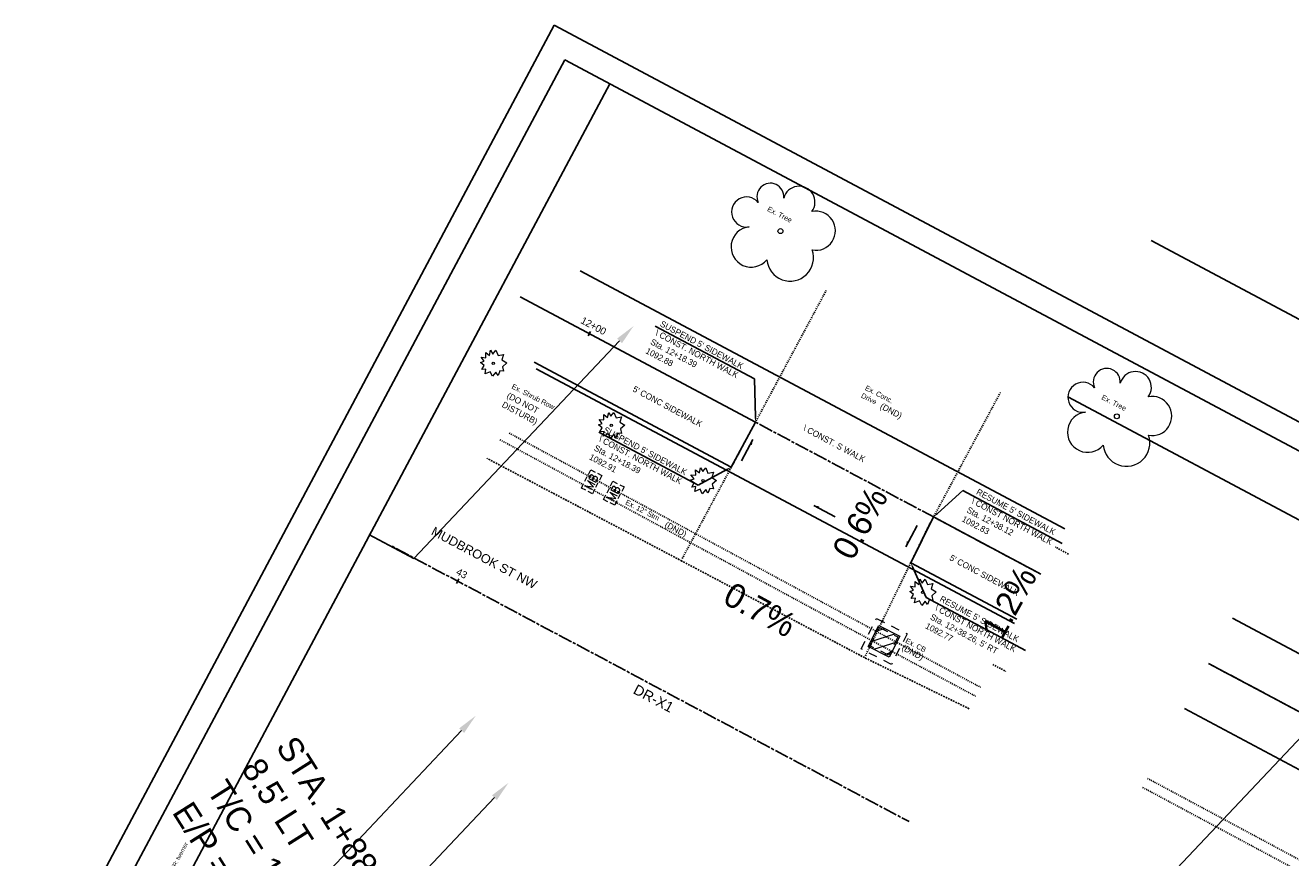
# Model space of a CAD drawing. Header units: feet. Extents: x 2247416 to 2247635, y 439127 to 439304.
# Tile 2 of 4: x 2247416 to 2247539, y 439222 to 439304. Entities that reach past the tile are written whole.
import ezdxf
from ezdxf import colors
from ezdxf.entities.mleader import LeaderData, LeaderLine
from ezdxf.enums import TextEntityAlignment as Align
from ezdxf.math import Vec2, Vec3

# ---------------------------------------------------------------- set-up
doc = ezdxf.new("R2010")
doc.units = ezdxf.units.FT
doc.header["$MEASUREMENT"] = 0
for name, pattern in [('CL', [2, 0.3, -0.15, 1.4, -0.15]), ('DGN Style 3', [0.19312, 0.137943, -0.055177]), ('gasex', [0]), ('OhDOT_USTN1', [0.055, 0.014, -0.041]), ('OhDOT_USTN2', [0.11, 0.069, -0.041]), ('OhDOT_USTN3', [0.22, 0.165, -0.055]), ('OhDOT_USTN5', [0.11, 0.055, -0.055]), ('REDO_Drainage01', [1.6, 0.85, -0.75]), ('rowex', [0]), ('shrublt', [0])]:
    doc.linetypes.add(name, pattern=pattern)
for name, color, linetype in [('DR_X_Cells', 151, 'OhDOT_USTN2'), ('DR_X_Storm_Sewer', 151, 'OhDOT_USTN5'), ('GE_P_CL', 7, 'CL'), ('GE_P_CL_Text', 7, 'Continuous'), ('LT_X_Foundation', 7, 'OhDOT_USTN1'), ('PV_P_Construction_Limits', 203, 'DGN Style 3'), ('PV_P_Walk', 231, 'Continuous'), ('PV_X_Driveway', 7, 'OhDOT_USTN5'), ('PV_X_EOP', 7, 'OhDOT_USTN3'), ('PV_X_Text', 7, 'Continuous'), ('RD_X_Cells', 7, 'Continuous'), ('RW_X_Fee_RW', 6, 'rowex'), ('SH_Border', 7, 'Continuous'), ('SH_Data', 7, 'Continuous'), ('SH_Text', 7, 'Continuous'), ('TX_P_20', 7, 'Continuous'), ('UT_X_Gas', 2, 'gasex'), ('VG_X_Cells', 3, 'Continuous'), ('VG_X_Shrub_Line_Lt', 3, 'shrublt')]:
    doc.layers.add(name, color=color, linetype=linetype)
doc.styles.add('OHDOTSymbols', font='arial.ttf')
doc.styles.add('Slanted-Normal', font='font31.shx', dxfattribs={"height": 0.12})
doc.styles.get("Standard").update_dxf_attribs({"font": 'arial.ttf'})
doc.styles.add('Straight-Normal', font='font30.shx', dxfattribs={"height": 0.14})

# ---------------------------------------------------------------- blocks, each defined once
blk = doc.blocks.new('SHRUB')
at = {"layer": 'VG_X_Cells', "color": 3, "linetype": 'Continuous', "lineweight": 0, "flags": 128}
blk.add_lwpolyline([(-0.004, 0.09), (0.026, 0.127), (0.047, 0.075), (0.101, 0.084), (0.084, 0.033), (0.132, 0.003), (0.089, -0.034), (0.101, -0.079), (0.064, -0.076), (0.047, -0.121), (0.026, -0.087), (-0.008, -0.128), (-0.029, -0.083), (-0.08, -0.105), (-0.071, -0.058), (-0.111, -0.062), (-0.088, -0.022), (-0.126, 0.006), (-0.089, 0.019), (-0.119, 0.059), (-0.073, 0.054), (-0.074, 0.106), (-0.037, 0.077), (-0.026, 0.127), (-0.004, 0.09)], dxfattribs=at)
at = {"layer": 'VG_X_Cells', "color": 3, "linetype": 'Continuous', "lineweight": 0}
blk.add_circle((0, 0), 0.0115, dxfattribs=at)
blk = doc.blocks.new('TREE')
at = {"layer": 'VG_X_Cells', "color": 3, "linetype": 'Continuous', "lineweight": 0}
blk.add_circle((0, 0), 0.012, dxfattribs=at)
for centre, radius, start, end in [((-0.0492, 0.1684), 0.0658, 354.0047, 205.97412), ((0.0913, 0.1415), 0.0776, 323.82996, 165.0376), ((-0.1655, 0.0932), 0.0735, 39.06254, 279.54124), ((0.173, 0.0018), 0.0957, 259.14531, 101.45961), ((-0.1427, -0.0774), 0.0987, 96.17219, 320.57371), ((0.0473, -0.1303), 0.1142, 184.94757, 19.45715)]:
    blk.add_arc(centre, radius, start, end, dxfattribs=at)
blk = doc.blocks.new('CB22B-X')
at = {"layer": 'Defpoints', "color": 20, "linetype": 'REDO_Drainage01', "lineweight": 0}
blk.add_lwpolyline([(-1, 1), (1, 1), (1, -1), (-1, -1), (-1, 1)], close=True, dxfattribs=at)
at = {"layer": 'DR_X_Cells', "color": 151, "linetype": 'Continuous', "lineweight": 0}
for p, q in [((-1.15, -0.61), (0.61, 1.15)), ((-1.15, 0.52), (-0.52, 1.15)), ((-0.55, -1.15), (1.15, 0.55)), ((0.58, -1.15), (1.15, -0.58))]:
    blk.add_line(p, q, dxfattribs=at)
at = {"layer": 'DR_X_Cells', "color": 151, "linetype": 'REDO_Drainage01', "lineweight": 0}
blk.add_lwpolyline([(-1.67, 1.67), (1.67, 1.67), (1.67, -1.67), (-1.67, -1.67), (-1.67, 1.67)], close=True, dxfattribs=at)
at = {"layer": 'DR_X_Cells', "color": 151, "linetype": 'Continuous', "lineweight": 0, "flags": 128}
blk.add_lwpolyline([(-1.15, 1.15), (1.15, 1.15), (1.15, -1.15), (-1.15, -1.15), (-1.15, 1.15)], close=True, dxfattribs=at)
blk = doc.blocks.new('MB')
at = {"layer": 'RD_X_Cells', "color": 230, "linetype": 'Continuous', "lineweight": 0}
for p, q in [((-0.026, 0.061), (0.025, 0.061)), ((-0.026, -0.061), (0.025, -0.061))]:
    blk.add_line(p, q, dxfattribs=at)
at = {"layer": 'RD_X_Cells', "color": 230, "linetype": 'Continuous', "lineweight": 0, "flags": 128}
for points in [[(-0.1, 0.013), (-0.1, 0.061), (-0.051, 0.061)], [(-0.065, -0.04), (-0.065, 0.04), (-0.036, -0.04), (-0.008, 0.04), (-0.008, -0.04)], [(0.051, 0.003), (0.054, 0.007), (0.056, 0.009), (0.057, 0.01), (0.058, 0.012), (0.059, 0.014), (0.06, 0.016), (0.061, 0.02), (0.061, 0.022), (0.061, 0.025), (0.061, 0.029), (0.059, 0.032), (0.057, 0.034), (0.054, 0.037), (0.052, 0.038), (0.05, 0.039), (0.047, 0.04), (0.016, 0.04), (0.016, -0.04), (0.051, -0.04), (0.055, -0.037), (0.059, -0.034), (0.062, -0.029), (0.064, -0.024), (0.065, -0.018), (0.065, -0.014), (0.064, -0.01), (0.061, -0.005), (0.058, -0.001), (0.051, 0.003), (0.016, 0.003)], [(0.05, 0.061), (0.1, 0.061), (0.1, 0.013)], [(-0.051, -0.061), (-0.1, -0.061), (-0.1, -0.013)], [(0.1, -0.013), (0.1, -0.061), (0.05, -0.061)]]:
    blk.add_lwpolyline(points, dxfattribs=at)

msp = doc.modelspace()

# ---------------------------------------------------------------- linework, layer by layer
at = {"layer": 'DR_X_Storm_Sewer'}
for p, q in [((2247499.917, 439244.068, 1092.438), (2247509.113, 439239.142, 1092.438)), ((2247499.444, 439243.186, 1092.438), (2247508.643, 439238.26, 1092.438)), ((2247525.427, 439230.241, 1092.438), (2247546.585, 439218.909, 1092.438)), ((2247524.957, 439229.358, 1092.438), (2247546.12, 439218.024, 1092.438))]:
    msp.add_line(p, q, dxfattribs=at)
at = {"layer": 'DR_X_Storm_Sewer', "elevation": 1093.321}
for points in [[(2247462.124, 439263.342), (2247499.443, 439243.187)], [(2247463.02, 439263.995), (2247499.918, 439244.067)]]:
    msp.add_lwpolyline(points, dxfattribs=at)
at = {"layer": 'GE_P_CL'}
msp.add_line((2247531.408, 439241.472, 1083.62), (2247596.9, 439206.595, 1083.62), dxfattribs=at)
at = {"layer": 'GE_P_CL', "color": 1}
for points in [[(2247487.109, 439265.063), (2247515.006, 439250.207)], [(2247451.583, 439252.924), (2247502.12, 439226.011)]]:
    msp.add_lwpolyline(points, dxfattribs=at)
at = {"layer": 'GE_P_CL_Text'}
for p, q in [((2247470.756, 439273.489, 1083.62), (2247470.991, 439273.93, 1083.62)), ((2247457.87, 439249.292, 270.905), (2247458.105, 439249.734, 270.905))]:
    msp.add_line(p, q, dxfattribs=at)
at = {"layer": 'PV_P_Construction_Limits'}
for points in [[(2247517.707, 439252.167), (2247516.416, 439252.855)], [(2247510.305, 439241.381), (2247511.597, 439240.693)]]:
    msp.add_lwpolyline(points, dxfattribs=at)
at = {"layer": 'PV_P_Walk'}
for p, q in [((2247464.105, 439277.314), (2247487.109, 439265.063)), ((2247465.477, 439270.919), (2247484.743, 439260.659)), ((2247484.743, 439260.659, 1083.62), (2247487.109, 439265.063, 1083.62)), ((2247502.289, 439251.315, 1083.62), (2247504.519, 439255.792, 1083.62)), ((2247504.519, 439255.792), (2247515.006, 439250.207)), ((2247502.289, 439251.315), (2247512.655, 439245.794)), ((2247531.408, 439241.472), (2247555.129, 439228.84)), ((2247529.058, 439237.059), (2247552.65, 439224.495))]:
    msp.add_line(p, q, dxfattribs=at)
at = {"layer": 'PV_X_Driveway'}
for points, elevation in [([(2247486.986, 439264.834), (2247494.026, 439277.94)], 1092.881), ([(2247504.009, 439254.842), (2247511.049, 439267.948)], 1092.82), ([(2247479.946, 439251.728), (2247486.986, 439264.834)], 1092.909), ([(2247497.767, 439242.041), (2247504.009, 439254.842)], 1092.651)]:
    msp.add_lwpolyline(points, dxfattribs=dict(at, elevation=elevation))
at = {"layer": 'PV_X_EOP', "elevation": 1091.129}
msp.add_lwpolyline([(2247507.997, 439237.046), (2247497.767, 439242.041), (2247479.91, 439251.484), (2247460.84, 439261.529)], dxfattribs=at)
at = {"layer": 'RW_X_Fee_RW'}
for p, q in [((2247469.964, 439279.859, 1083.62), (2247517.356, 439254.621, 1083.62)), ((2247533.759, 439245.885, 1083.62), (2247599.25, 439211.008, 1083.62))]:
    msp.add_line(p, q, dxfattribs=at)
at = {"layer": 'SH_Border'}
for p, q in [((2247467.42, 439303.854), (2247415.715, 439206.763)), ((2247617.469, 439223.946), (2247467.42, 439303.854)), ((2247468.452, 439300.472), (2247419.097, 439207.795)), ((2247614.088, 439222.914), (2247468.452, 439300.472)), ((2247472.865, 439298.122), (2247423.51, 439205.445))]:
    msp.add_line(p, q, dxfattribs=at)
at = {"layer": 'TX_P_20', "linetype": 'ByBlock', "lineweight": -2}
for points in [[(2247486.855, 439263.354), (2247485.743, 439261.267)], [(2247492.809, 439256.919), (2247494.897, 439255.808)], [(2247501.815, 439252.882), (2247502.927, 439254.969)]]:
    msp.add_lwpolyline(points, dxfattribs=at)
at = {"layer": 'TX_P_20'}
for points in [[(2247486.762, 439262.821), (2247486.842, 439263.322), (2247486.604, 439262.874)], [(2247493.342, 439256.826), (2247492.841, 439256.906), (2247493.289, 439256.668)], [(2247501.909, 439253.415), (2247501.828, 439252.914), (2247502.066, 439253.362)]]:
    msp.add_solid(points, dxfattribs=at)
at = {"layer": 'UT_X_Gas'}
msp.add_lwpolyline([(2247465.678, 439270.27), (2247512.431, 439245.372)], dxfattribs=at)

# ---------------------------------------------------------------- block references
at = {"layer": 'LT_X_Foundation', "rotation": 332.9888311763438}
msp.add_blockref('CB22B-X', (2247499.68, 439243.627, 1092.438), dxfattribs=at)
at = {"layer": 'RD_X_Cells', "xscale": 10, "yscale": 10, "zscale": 10, "rotation": 62.73461726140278}
for p in [(2247471.083, 439259.23, 1092.724), (2247473.256, 439258.115, 1092.627)]:
    msp.add_blockref('MB', p, dxfattribs=at)
at = {"layer": 'VG_X_Shrub_Line_Lt'}
for name, p, xscale, yscale, zscale in [('TREE', (2247489.548, 439283.737, 1092.141), 20, 20, 20), ('SHRUB', (2247461.467, 439270.821, 1093.143), 10, 10, 10), ('TREE', (2247522.438, 439265.628, 1092.141), 20, 20, 20), ('SHRUB', (2247473.014, 439264.74, 1092.788), 10, 10, 10), ('SHRUB', (2247481.99, 439259.335, 1092.78), 10, 10, 10), ('SHRUB', (2247503.448, 439248.432, 1093.057), 10, 10, 10)]:
    msp.add_blockref(name, p, dxfattribs=dict(at, xscale=xscale, yscale=yscale, zscale=zscale))

# ---------------------------------------------------------------- texts
at = {"layer": 'GE_P_CL_Text', "style": 'Slanted-Normal'}
for s, insert, char_height, width, attachment_point, rotation in [('12+00', (2247471.109, 439274.151, 1083.62), 0.7, 7.70436, 8, 331.96266), ("SUSPEND 5' SIDEWALK\\P\\\\ CONST. NORTH WALK\\PSta. 12+18.39\\P1092.88", (2247477.996, 439275.01, 270.905), 0.6, 21.8419, 1, 331.96266), ("SUSPEND 5' SIDEWALK\\P\\\\ CONST. NORTH WALK\\PSta. 12+18.39\\P1092.91", (2247472.474, 439264.64, 270.905), 0.6, 21.8419, 1, 331.96266), ('\\\\ CONST. S WALK', (2247497.921, 439261.648, -1083.62), 0.6, 14.37063, 3, 331.96266), ('0.6%', (2247494.501, 439252.575), 2.4, 57.4825, 1, 60.97066), ("RESUME 5' SIDEWALK\\P\\\\ CONST NORTH WALK\\PSta. 12+38.12\\P1092.83", (2247508.914, 439258.584, 1354.525), 0.6, 21.8419, 1, 331.96266), ('43', (2247458.223, 439249.954, 270.905), 0.7, 7.70436, 8, 331.96266), ('1.2%', (2247509.077, 439244.813), 2.4, 57.4825, 1, 60.97066), ('0.7%', (2247484.923, 439249.538), 2.4, 57.4825, 1, 331.37163), ("RESUME 5' SIDEWALK\\P\\\\ CONST NORTH WALK\\PSta. 12+38.26, 5' RT\\P1092.77", (2247505.345, 439248.121, 1354.525), 0.6, 21.8419, 1, 331.96266), ("STA. 1+88.00,\\P8.5' LT\\PT/C = 1090.40\\PE/P = 1090.26", (2247442.18, 439234.621, 2167.247), 2.4, 57.4825, 1, 302.31251)]:
    msp.add_mtext(s, dxfattribs=dict(at, insert=insert, char_height=char_height, width=width, attachment_point=attachment_point, rotation=rotation))
at = {"layer": 'PV_X_Text', "char_height": 0.5, "width": 181.3992, "attachment_point": 1, "rotation": 332.73462, "style": 'Straight-Normal'}
for s, insert in [('Ex. Tree', (2247488.434, 439286.173)), ('Ex. Shrub Row', (2247463.443, 439268.828, 1091.771)), ('Ex. Conc.\\PDrive', (2247497.991, 439268.682, 271.913)), ('Ex. Tree', (2247521.114, 439267.77)), ('Ex. 12" Stm', (2247474.561, 439257.506, 1091.904)), ('Ex. CB', (2247501.94, 439243.973, 1083.62))]:
    msp.add_mtext(s, dxfattribs=dict(at, insert=insert))
at = {"layer": 'SH_Border', "insert": (2247460.584, 439251.793), "char_height": 0.875, "attachment_point": 5, "rotation": 331.96266, "style": 'OHDOTSymbols'}
msp.add_mtext_dynamic_manual_height_columns('MUDBROOK ST NW', width=59.58188, gutter_width=5, heights=[11.559], dxfattribs=at)
at = {"layer": 'SH_Data', "linetype": 'Continuous'}
msp.add_text('MODEL: SuvFt. PAPERSIZE: 34x22 (In.)  DATE: 12/17/2025  USER: fwerner', height=0.4, rotation=61.96266, dxfattribs=at).set_placement((2247422.65, 439206.968))
at = {"layer": 'SH_Text', "linetype": 'Continuous', "style": 'OHDOTSymbols'}
msp.add_text('DR-X1', height=1, rotation=331.96266, dxfattribs=at).set_placement((2247477.148, 439238.053, -565.927), align=Align.MIDDLE_CENTER)
at = {"layer": 'TX_P_20', "char_height": 0.6, "width": 21.8419, "attachment_point": 1, "rotation": 331.96266, "style": 'Slanted-Normal'}
for s, insert in [("5' CONC SIDEWALK", (2247475.317, 439268.639, 1083.62)), ('(DO NOT\\PDISTURB)', (2247463.005, 439267.993, 1090.763)), ('(DND)', (2247499.512, 439266.965, 270.905)), ('(DND)', (2247478.457, 439255.391, 1090.896)), ("5' CONC SIDEWALK", (2247506.302, 439252.138, 1083.62)), ('(DND)', (2247501.629, 439243.362, 1083.62))]:
    msp.add_mtext(s, dxfattribs=dict(at, insert=insert))

# ---------------------------------------------------------------- leaders
at = {"layer": 'TX_P_20'}
ml = msp.add_multileader_mtext('Standard', dxfattribs=at)
ml.set_content('', color=(178, 178, 178))
ml.set_leader_properties()
ml.build(insert=Vec2(0, 0))
ml.multileader.update_dxf_attribs({"dogleg_length": 2.2, "arrow_head_size": 2, "scale": 20})
ctx = ml.context
ctx.base_point, ctx.scale, ctx.char_height, ctx.arrow_head_size, ctx.landing_gap_size, ctx.plane_origin, ctx.plane_x_axis, ctx.plane_y_axis = Vec3(2247525.787, 439282.818), 20, 2, 2, 1.8, Vec3(2247608.133, 439228.947), Vec3(-0.8826415, 0.4700468), Vec3(-0.4700468, -0.8826415)
notes = []
notes.append((ctx, [(0, (1, 1, 0), (2247564.624, 439262.135), (-0.8826415, 0.4700468), 44, [(0, [(2247556.292, 439231.024)], 0, [])])]))
ctx.mtext.insert, ctx.mtext.text_direction, ctx.mtext.rotation, ctx.mtext.flow_direction = Vec3(2247523.728, 439282.781), Vec3(-0.8826415, 0.4700468), -3.1415927, 5
ml = msp.add_multileader_mtext('Standard', dxfattribs=at)
ml.set_content('', color=(178, 178, 178))
ml.set_leader_properties()
ml.build(insert=Vec2(0, 0))
ml.multileader.update_dxf_attribs({"dogleg_length": 0.25, "arrow_head_size": 2, "scale": 20})
ctx = ml.context
ctx.base_point, ctx.scale, ctx.char_height, ctx.arrow_head_size, ctx.landing_gap_size, ctx.plane_origin, ctx.plane_x_axis, ctx.plane_y_axis = Vec3(2247449.303, 439254.087), 20, 2, 2, 1.8, Vec3(2247441.459, 439310.536), Vec3(-0.8826415, 0.4700468), Vec3(-0.4700468, -0.8826415)
notes.append((ctx, [(1, (1, 1, 0), (2247453.717, 439251.737), (-0.8826415, 0.4700468), 5, [(0, [(2247475.195, 439274.462)], 0, [])])]))
ctx.mtext.insert, ctx.mtext.text_direction, ctx.mtext.rotation, ctx.mtext.flow_direction = Vec3(2247447.245, 439254.051), Vec3(-0.8826415, 0.4700468), -3.1415927, 5
ml = msp.add_multileader_mtext('Standard', dxfattribs=at)
ml.set_content('', color=256)
ml.set_leader_properties()
ml.build(insert=Vec2(0, 0))
ml.multileader.update_dxf_attribs({"dogleg_length": 2.2, "arrow_head_size": 0.5, "scale": 20})
ctx = ml.context
ctx.base_point, ctx.scale, ctx.char_height, ctx.arrow_head_size, ctx.landing_gap_size, ctx.plane_origin, ctx.plane_x_axis, ctx.plane_y_axis = Vec3(2247477.303, 439274.454, -270.729), 20, 0.5, 0.5, 0.45, Vec3(2247479.445, 439275.528, -270.729), Vec3(-0.8826415, 0.4700468), Vec3(-0.4700468, -0.8826415)
notes.append((ctx, [(1, (1, 1, 0), (2247487.012, 439269.283, -270.729), (-0.8826415, 0.4700468), 11, [(0, [(2247487.109, 439265.063, -270.729)], 0, [])])]))
ctx.mtext.insert, ctx.mtext.text_direction, ctx.mtext.rotation, ctx.mtext.flow_direction = Vec3(2247476.789, 439274.445, -270.729), Vec3(-0.8826415, 0.4700468), -3.1415927, 5
ml = msp.add_multileader_mtext('Standard', dxfattribs=at)
ml.set_content('', color=(178, 178, 178))
ml.set_leader_properties()
ml.build(insert=Vec2(0, 0))
ml.multileader.update_dxf_attribs({"dogleg_length": 2.2, "arrow_head_size": 2, "scale": 20})
ctx = ml.context
ctx.base_point, ctx.scale, ctx.char_height, ctx.arrow_head_size, ctx.landing_gap_size, ctx.plane_origin, ctx.plane_x_axis, ctx.plane_y_axis = Vec3(2247517.642, 439267.523), 20, 2, 2, 1.8, Vec3(2247599.988, 439213.653), Vec3(-0.8826415, 0.4700468), Vec3(-0.4700468, -0.8826415)
notes.append((ctx, [(0, (1, 1, 0), (2247556.479, 439246.841), (-0.8826415, 0.4700468), 44, [(0, [(2247548.147, 439215.73)], 0, [])])]))
ctx.mtext.insert, ctx.mtext.text_direction, ctx.mtext.rotation, ctx.mtext.flow_direction = Vec3(2247515.584, 439267.487), Vec3(-0.8826415, 0.4700468), -3.1415927, 5
ml = msp.add_multileader_mtext('Standard', dxfattribs=at)
ml.set_content('', color=256)
ml.set_leader_properties()
ml.build(insert=Vec2(0, 0))
ml.multileader.update_dxf_attribs({"dogleg_length": 2.2, "arrow_head_size": 0.5, "scale": 20})
ctx = ml.context
ctx.base_point, ctx.scale, ctx.char_height, ctx.arrow_head_size, ctx.landing_gap_size, ctx.plane_origin, ctx.plane_x_axis, ctx.plane_y_axis = Vec3(2247471.781, 439264.084, -270.729), 20, 0.5, 0.5, 0.45, Vec3(2247471.155, 439259.96, -270.729), Vec3(-0.8826415, 0.4700468), Vec3(-0.4700468, -0.8826415)
notes.append((ctx, [(1, (1, 1, 0), (2247481.49, 439258.914, -270.729), (-0.8826415, 0.4700468), 11, [(0, [(2247484.743, 439260.659, -270.729)], 0, [])])]))
ctx.mtext.insert, ctx.mtext.text_direction, ctx.mtext.rotation, ctx.mtext.flow_direction = Vec3(2247471.266, 439264.075, -270.729), Vec3(-0.8826415, 0.4700468), -3.1415927, 5
ml = msp.add_multileader_mtext('Standard', dxfattribs=at)
ml.set_content('', color=256)
ml.set_leader_properties()
ml.build(insert=Vec2(0, 0))
ml.multileader.update_dxf_attribs({"dogleg_length": 2.2, "arrow_head_size": 0.5, "scale": 20})
ctx = ml.context
ctx.base_point, ctx.scale, ctx.char_height, ctx.arrow_head_size, ctx.landing_gap_size, ctx.plane_origin, ctx.plane_x_axis, ctx.plane_y_axis = Vec3(2247517.877, 439252.781, 1083.62), 20, 0.5, 0.5, 0.45, Vec3(2247496.855, 439266.256, 1083.62), Vec3(-0.8826415, 0.4700468), Vec3(-0.4700468, -0.8826415)
ctx.text_align_type = 2
notes.append((ctx, [(0, (1, 1, 0), (2247507.373, 439258.374, 1083.62), (0.8826415, -0.4700468), 11, [(0, [(2247504.519, 439255.792, 1083.62)], 0, [])])]))
ctx.mtext.insert, ctx.mtext.text_direction, ctx.mtext.rotation, ctx.mtext.alignment, ctx.mtext.flow_direction = Vec3(2247517.362, 439252.772, 1083.62), Vec3(-0.8826415, 0.4700468), -3.1415927, 3, 5
ml = msp.add_multileader_mtext('Standard', dxfattribs=at)
ml.set_content('', color=256)
ml.set_leader_properties()
ml.build(insert=Vec2(0, 0))
ml.multileader.update_dxf_attribs({"dogleg_length": 2.2, "arrow_head_size": 0.5, "scale": 20})
ctx = ml.context
ctx.base_point, ctx.scale, ctx.char_height, ctx.arrow_head_size, ctx.landing_gap_size, ctx.plane_origin, ctx.plane_x_axis, ctx.plane_y_axis = Vec3(2247514.308, 439242.319, 1083.62), 20, 0.5, 0.5, 0.45, Vec3(2247490.498, 439250.558, 1083.62), Vec3(-0.8826415, 0.4700468), Vec3(-0.4700468, -0.8826415)
ctx.text_align_type = 2
notes.append((ctx, [(0, (1, 1, 0), (2247503.804, 439247.912, 1083.62), (0.8826415, -0.4700468), 11, [(0, [(2247502.289, 439251.315, 1083.62)], 0, [])])]))
ctx.mtext.insert, ctx.mtext.text_direction, ctx.mtext.rotation, ctx.mtext.alignment, ctx.mtext.flow_direction = Vec3(2247513.793, 439242.31, 1083.62), Vec3(-0.8826415, 0.4700468), -3.1415927, 3, 5
ml = msp.add_multileader_mtext('Standard', dxfattribs=at)
ml.set_content('', color=(178, 178, 178))
ml.set_leader_properties()
ml.build(insert=Vec2(0, 0))
ml.multileader.update_dxf_attribs({"dogleg_length": 0.25, "arrow_head_size": 2, "scale": 20})
ctx = ml.context
ctx.base_point, ctx.scale, ctx.char_height, ctx.arrow_head_size, ctx.landing_gap_size, ctx.plane_origin, ctx.plane_x_axis, ctx.plane_y_axis = Vec3(2247517.97, 439217.519, 1083.62), 20, 2, 2, 1.8, Vec3(2247510.126, 439273.968, 1083.62), Vec3(-0.8826415, 0.4700468), Vec3(-0.4700468, -0.8826415)
notes.append((ctx, [(1, (1, 1, 0), (2247522.383, 439215.169, 1083.62), (-0.8826415, 0.4700468), 5, [(0, [(2247543.862, 439237.894, 1083.62)], 0, [])])]))
ctx.mtext.insert, ctx.mtext.text_direction, ctx.mtext.rotation, ctx.mtext.flow_direction = Vec3(2247515.911, 439217.483, 1083.62), Vec3(-0.8826415, 0.4700468), -3.1415927, 5
ml = msp.add_multileader_mtext('Standard', dxfattribs=at)
ml.set_content('', color=(178, 178, 178))
ml.set_leader_properties()
ml.build(insert=Vec2(0, 0))
ml.multileader.update_dxf_attribs({"dogleg_length": 0.25, "arrow_head_size": 2, "scale": 20})
ctx = ml.context
ctx.base_point, ctx.scale, ctx.char_height, ctx.arrow_head_size, ctx.landing_gap_size, ctx.plane_origin, ctx.plane_x_axis, ctx.plane_y_axis = Vec3(2247433.861, 439215.984, 1083.62), 20, 2, 2, 1.8, Vec3(2247426.017, 439272.433, 1083.62), Vec3(-0.8826415, 0.4700468), Vec3(-0.4700468, -0.8826415)
notes.append((ctx, [(1, (1, 1, 0), (2247438.274, 439213.634, 1083.62), (-0.8826415, 0.4700468), 5, [(0, [(2247459.753, 439236.359, 1083.62)], 0, [])])]))
ctx.mtext.insert, ctx.mtext.text_direction, ctx.mtext.rotation, ctx.mtext.flow_direction = Vec3(2247431.802, 439215.948, 1083.62), Vec3(-0.8826415, 0.4700468), -3.1415927, 5
ml = msp.add_multileader_mtext('Standard', dxfattribs=at)
ml.set_content('', color=(178, 178, 178))
ml.set_leader_properties()
ml.build(insert=Vec2(0, 0))
ml.multileader.update_dxf_attribs({"dogleg_length": 0.25, "arrow_head_size": 2, "scale": 20})
ctx = ml.context
ctx.base_point, ctx.scale, ctx.char_height, ctx.arrow_head_size, ctx.landing_gap_size, ctx.plane_origin, ctx.plane_x_axis, ctx.plane_y_axis = Vec3(2247437.066, 439209.433), 20, 2, 2, 1.8, Vec3(2247429.222, 439265.881), Vec3(-0.8826415, 0.4700468), Vec3(-0.4700468, -0.8826415)
notes.append((ctx, [(1, (1, 1, 0), (2247441.479, 439207.083), (-0.8826415, 0.4700468), 5, [(0, [(2247462.958, 439229.807)], 0, [])])]))
ctx.mtext.insert, ctx.mtext.text_direction, ctx.mtext.rotation, ctx.mtext.flow_direction = Vec3(2247435.007, 439209.396), Vec3(-0.8826415, 0.4700468), -3.1415927, 5
for ctx, leaders in notes:
    for number, flags, end, landing, length, lines in leaders:
        leader = LeaderData()
        leader.index, (leader.has_last_leader_line, leader.has_dogleg_vector, leader.attachment_direction) = number, flags
        leader.last_leader_point, leader.dogleg_vector, leader.dogleg_length = Vec3(end), Vec3(landing), length
        for number, points, colour, breaks in lines:
            line = LeaderLine()
            line.index, line.vertices, line.color, line.breaks = number, Vec3.list(points), colors.encode_raw_color(colour), breaks
            leader.lines.append(line)
        ctx.leaders.append(leader)

doc.saveas('drawing.dxf')
